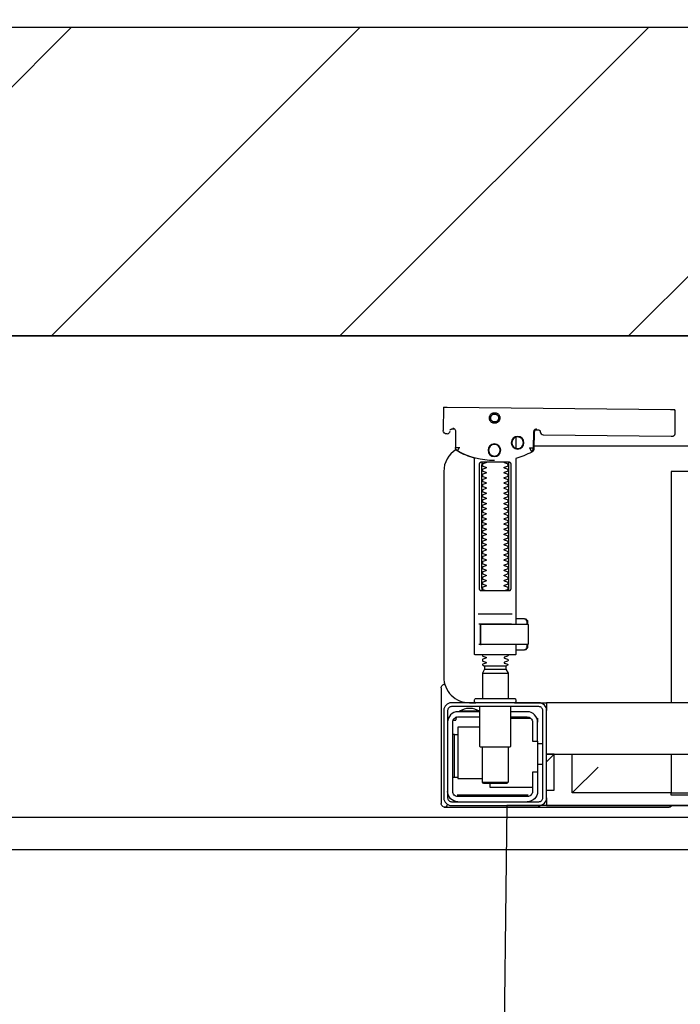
# Model space of a CAD drawing. Header units: millimetres. Extents: x 42924 to 92944, y -369470 to -179866.
# Tile 200 of 256: x 60942 to 60968, y -184061 to -184023. Entities that reach past the tile are written whole.
import ezdxf

# ---------------------------------------------------------------- set-up
doc = ezdxf.new("R2010")
doc.units = ezdxf.units.MM
doc.layers.get('0').update_dxf_attribs({"color": 8})
for name, color, linetype in [('!! 1_hatch projektowane ściany', 8, 'Continuous'), ('!! 1_PROJ Sciany', 8, 'Continuous'), ('!! 1_zabudowa GK', 8, 'Continuous'), ('!! 2_wypos-sanitarne', 8, 'Continuous')]:
    doc.layers.add(name, color=color, linetype=linetype)
doc.layers.add('!!_@ wypos sanit nd', color=8, linetype='Continuous', plot=False)
doc.layers.add('E_SAP_ZASIĘG', color=150, linetype='Continuous', plot=False)

# ---------------------------------------------------------------- blocks, each defined once
blk = doc.blocks.new('A$C324a30b8')
for points in [[(0.17552, 0), (0.17692, -0.11958)], [(-0.17552, 0), (0.17552, 0)]]:
    blk.add_lwpolyline(points)
blk = doc.blocks.new('A$C4ebe9e89')
for points in [[(0.16424, 0.15596), (0.16327, 0.15595), (0.16304, 0.15592), (0.16283, 0.15584), (0.16262, 0.15571), (0.16265, 0.15575), (0.16259, 0.15555), (0.16257, 0.15535, -0.157432), (0.16238, 0.15476), (0.1621, 0.15436, -0.241147), (0.16129, 0.15393), (0.1115, 0.15346), (0.11134, 0.15345), (0.11119, 0.15345), (0.11107, 0.15345), (0.11094, 0.15346), (0.11078, 0.15348), (0.11062, 0.15353), (0.11047, 0.15361), (0.11033, 0.15371), (0.11022, 0.15383), (0.11012, 0.15397), (0.11005, 0.15412), (0.11001, 0.15428), (0.11, 0.15445), (0.10995, 0.16345), (0.11023, 0.16384)], [(0.19647, 0.15658), (0.19626, 0.15656), (0.19605, 0.15648), (0.19585, 0.15635), (0.19566, 0.15614, 0.132231), (0.19551, 0.15564), (0.19546, 0.14909)], [(0.19768, 0.15528, 0.415336), (0.19869, 0.15429)], [(0.19885, 0.1543), (0.19898, 0.1543), (0.19913, 0.15431), (0.19927, 0.15434), (0.19941, 0.1544), (0.19953, 0.15447), (0.19965, 0.15456), (0.19975, 0.15466), (0.20007, 0.15512, 0.158481), (0.20026, 0.15571)], [(0.18031, 0.14393, 0.125713), (0.19466, 0.14774, 0.121439), (0.19519, 0.14823, -0.262119), (0.2, 0.13968), (0.2, 0.05968, -0.414214), (0.19, 0.04968), (0.18752, 0.04968, 0.405519), (0.188, 0.05018), (0.188, 0.05088, 0.414214), (0.1875, 0.05138), (0.1725, 0.05138, 0.414214), (0.172, 0.05088), (0.172, 0.05018, 0.405519), (0.17249, 0.04968, 0.001664), (0.15993, 0.04968)], [(0.172, 0.07232), (0.172, 0.06852, 0.414214), (0.1722, 0.06832), (0.18462, 0.06832), (0.1878, 0.06832, 0.414214), (0.188, 0.06852), (0.188, 0.14485), (0.18885, 0.1451), (0.18969, 0.14537), (0.19052, 0.14568), (0.19134, 0.146), (0.19215, 0.14635), (0.19295, 0.14672), (0.19374, 0.14712), (0.19456, 0.14756), (0.19465, 0.14762), (0.19473, 0.14768), (0.19481, 0.14775), (0.19488, 0.14782), (0.19495, 0.1479), (0.19502, 0.14799)], [(0.17647, 0.09332, 0.182836), (0.17637, 0.09341), (0.17515, 0.09381, 0.050055), (0.175, 0.09408), (0.175, 0.09436, 0.050055), (0.17515, 0.09462), (0.17637, 0.09503, 0.719897), (0.17637, 0.09541), (0.17515, 0.09581, 0.050055), (0.175, 0.09608), (0.175, 0.09636, 0.050055), (0.17515, 0.09662), (0.17637, 0.09703, 0.719897), (0.17637, 0.09741), (0.17515, 0.09781, 0.050055), (0.175, 0.09808), (0.175, 0.09836, 0.050055), (0.17515, 0.09862), (0.17637, 0.09903, 0.719897), (0.17637, 0.09941), (0.17515, 0.09981, 0.050055), (0.175, 0.10008), (0.175, 0.10036, 0.050055), (0.17515, 0.10062), (0.17637, 0.10103, 0.719897), (0.17637, 0.10141), (0.17515, 0.10181, 0.050055), (0.175, 0.10208), (0.175, 0.10236, 0.050055), (0.17515, 0.10262), (0.17637, 0.10303, 0.719897), (0.17637, 0.10341), (0.17515, 0.10381, 0.050055), (0.175, 0.10408), (0.175, 0.10436, 0.050055), (0.17515, 0.10462), (0.17637, 0.10503, 0.719897), (0.17637, 0.10541), (0.17515, 0.10581, 0.050055), (0.175, 0.10608), (0.175, 0.10636, 0.050055), (0.17515, 0.10662), (0.17637, 0.10703, 0.719897), (0.17637, 0.10741), (0.17515, 0.10781, 0.050055), (0.175, 0.10808), (0.175, 0.10836, 0.050055), (0.17515, 0.10862), (0.17637, 0.10903, 0.719897), (0.17637, 0.10941), (0.17515, 0.10981, 0.050055), (0.175, 0.11008), (0.175, 0.11036, 0.050055), (0.17515, 0.11062), (0.17637, 0.11103, 0.719897), (0.17637, 0.11141), (0.17515, 0.11181, 0.050055), (0.175, 0.11208), (0.175, 0.11236, 0.050055), (0.17515, 0.11262), (0.17637, 0.11303, 0.719897), (0.17637, 0.11341), (0.17515, 0.11381, 0.050055), (0.175, 0.11408), (0.175, 0.11436, 0.050055), (0.17515, 0.11462), (0.17637, 0.11503, 0.719897), (0.17637, 0.11541), (0.17515, 0.11581, 0.050055), (0.175, 0.11608), (0.175, 0.11636, 0.050055), (0.17515, 0.11662), (0.17637, 0.11703, 0.719897), (0.17637, 0.11741), (0.17515, 0.11781, 0.050055), (0.175, 0.11808), (0.175, 0.11836, 0.050055), (0.17515, 0.11862), (0.17637, 0.11903, 0.719897), (0.17637, 0.11941), (0.17515, 0.11981, 0.050055), (0.175, 0.12008), (0.175, 0.12036, 0.050055), (0.17515, 0.12062), (0.17637, 0.12103, 0.719897), (0.17637, 0.12141), (0.17515, 0.12181, 0.050055), (0.175, 0.12208), (0.175, 0.12236, 0.050055), (0.17515, 0.12262), (0.17637, 0.12303, 0.719897), (0.17637, 0.12341), (0.17515, 0.12381, 0.050055), (0.175, 0.12408), (0.175, 0.12436, 0.050055), (0.17515, 0.12462), (0.17637, 0.12503, 0.719897), (0.17637, 0.12541), (0.17515, 0.12581, 0.050055), (0.175, 0.12608), (0.175, 0.12636, 0.050055), (0.17515, 0.12662), (0.17637, 0.12703, 0.719897), (0.17637, 0.12741), (0.17515, 0.12781, 0.050055), (0.175, 0.12808), (0.175, 0.12836, 0.050055), (0.17515, 0.12862), (0.17637, 0.12903, 0.719897), (0.17637, 0.12941), (0.17515, 0.12981, 0.050055), (0.175, 0.13008), (0.175, 0.13036, 0.050055), (0.17515, 0.13062), (0.17637, 0.13103, 0.719897), (0.17637, 0.13141), (0.17515, 0.13181, 0.050055), (0.175, 0.13208), (0.175, 0.13236, 0.050055), (0.17515, 0.13262), (0.17637, 0.13303, 0.719897), (0.17637, 0.13341), (0.17515, 0.13381, 0.050055), (0.175, 0.13408), (0.175, 0.13436, 0.050055), (0.17515, 0.13462), (0.17637, 0.13503, 0.719897), (0.17637, 0.13541), (0.17515, 0.13581, 0.050055), (0.175, 0.13608), (0.175, 0.13636, 0.050055), (0.17515, 0.13662), (0.17637, 0.13703, 0.719897), (0.17637, 0.13741), (0.17515, 0.13781, 0.050055), (0.175, 0.13808), (0.175, 0.13836, 0.050055), (0.17515, 0.13862), (0.17637, 0.13903, 0.719897), (0.17637, 0.13941), (0.17515, 0.13981, 0.050055), (0.175, 0.14008), (0.175, 0.14036, 0.050055), (0.17515, 0.14062), (0.17637, 0.14103, 0.719897), (0.17637, 0.14141), (0.17515, 0.14181, 0.050055), (0.175, 0.14208), (0.175, 0.14236, 0.050055), (0.17515, 0.14262), (0.17637, 0.14303, 0.474594), (0.17647, 0.14332)], [(0.18353, 0.14332, 0.474594), (0.18364, 0.14303), (0.18486, 0.14262, 0.050055), (0.185, 0.14236), (0.185, 0.14208, 0.050055), (0.18486, 0.14181), (0.18364, 0.14141, 0.719897), (0.18364, 0.14103), (0.18486, 0.14062, 0.050055), (0.185, 0.14036), (0.185, 0.14008, 0.050055), (0.18486, 0.13981), (0.18364, 0.13941, 0.719897), (0.18364, 0.13903), (0.18486, 0.13862, 0.050055), (0.185, 0.13836), (0.185, 0.13808, 0.050055), (0.18486, 0.13781), (0.18364, 0.13741, 0.719897), (0.18364, 0.13703), (0.18486, 0.13662, 0.050055), (0.185, 0.13636), (0.185, 0.13608, 0.050055), (0.18486, 0.13581), (0.18364, 0.13541, 0.719897), (0.18364, 0.13503), (0.18486, 0.13462, 0.050055), (0.185, 0.13436), (0.185, 0.13408, 0.050055), (0.18486, 0.13381), (0.18364, 0.13341, 0.719897), (0.18364, 0.13303), (0.18486, 0.13262, 0.050055), (0.185, 0.13236), (0.185, 0.13208, 0.050055), (0.18486, 0.13181), (0.18364, 0.13141, 0.719897), (0.18364, 0.13103), (0.18486, 0.13062, 0.050055), (0.185, 0.13036), (0.185, 0.13008, 0.050055), (0.18486, 0.12981), (0.18364, 0.12941, 0.719897), (0.18364, 0.12903), (0.18486, 0.12862, 0.050055), (0.185, 0.12836), (0.185, 0.12808, 0.050055), (0.18486, 0.12781), (0.18364, 0.12741, 0.719897), (0.18364, 0.12703), (0.18486, 0.12662, 0.050055), (0.185, 0.12636), (0.185, 0.12608, 0.050055), (0.18486, 0.12581), (0.18364, 0.12541, 0.719897), (0.18364, 0.12503), (0.18486, 0.12462, 0.050055), (0.185, 0.12436), (0.185, 0.12408, 0.050055), (0.18486, 0.12381), (0.18364, 0.12341, 0.719897), (0.18364, 0.12303), (0.18486, 0.12262, 0.050055), (0.185, 0.12236), (0.185, 0.12208, 0.050055), (0.18486, 0.12181), (0.18364, 0.12141, 0.719897), (0.18364, 0.12103), (0.18486, 0.12062, 0.050055), (0.185, 0.12036), (0.185, 0.12008, 0.050055), (0.18486, 0.11981), (0.18364, 0.11941, 0.719897), (0.18364, 0.11903), (0.18486, 0.11862, 0.050055), (0.185, 0.11836), (0.185, 0.11808, 0.050055), (0.18486, 0.11781), (0.18364, 0.11741, 0.719897), (0.18364, 0.11703), (0.18486, 0.11662, 0.050055), (0.185, 0.11636), (0.185, 0.11608, 0.050055), (0.18486, 0.11581), (0.18364, 0.11541, 0.719897), (0.18364, 0.11503), (0.18486, 0.11462, 0.050055), (0.185, 0.11436), (0.185, 0.11408, 0.050055), (0.18486, 0.11381), (0.18364, 0.11341, 0.719897), (0.18364, 0.11303), (0.18486, 0.11262, 0.050055), (0.185, 0.11236), (0.185, 0.11208, 0.050055), (0.18486, 0.11181), (0.18364, 0.11141, 0.719897), (0.18364, 0.11103), (0.18486, 0.11062, 0.050055), (0.185, 0.11036), (0.185, 0.11008, 0.050055), (0.18486, 0.10981), (0.18364, 0.10941, 0.719897), (0.18364, 0.10903), (0.18486, 0.10862, 0.050055), (0.185, 0.10836), (0.185, 0.10808, 0.050055), (0.18486, 0.10781), (0.18364, 0.10741, 0.719897), (0.18364, 0.10703), (0.18486, 0.10662, 0.050055), (0.185, 0.10636), (0.185, 0.10608, 0.050055), (0.18486, 0.10581), (0.18364, 0.10541, 0.719897), (0.18364, 0.10503), (0.18486, 0.10462, 0.050055), (0.185, 0.10436), (0.185, 0.10408, 0.050055), (0.18486, 0.10381), (0.18364, 0.10341, 0.719897), (0.18364, 0.10303), (0.18486, 0.10262, 0.050055), (0.185, 0.10236), (0.185, 0.10208, 0.050055), (0.18486, 0.10181), (0.18364, 0.10141, 0.719897), (0.18364, 0.10103), (0.18486, 0.10062, 0.050055), (0.185, 0.10036), (0.185, 0.10008, 0.050055), (0.18486, 0.09981), (0.18364, 0.09941, 0.719897), (0.18364, 0.09903), (0.18486, 0.09862, 0.050055), (0.185, 0.09836), (0.185, 0.09808, 0.050055), (0.18486, 0.09781), (0.18364, 0.09741, 0.719897), (0.18364, 0.09703), (0.18486, 0.09662, 0.050055), (0.185, 0.09636), (0.185, 0.09608, 0.050055), (0.18486, 0.09581), (0.18364, 0.09541, 0.719897), (0.18364, 0.09503), (0.18486, 0.09462, 0.050055), (0.185, 0.09436), (0.185, 0.09408, 0.050055), (0.18486, 0.09381), (0.18364, 0.09341, 0.182836), (0.18353, 0.09332)], [(0.18575, 0.07252), (0.18575, 0.08011), (0.18572, 0.08022), (0.18564, 0.08029), (0.18555, 0.08032), (0.18565, 0.0803), (0.18573, 0.08024), (0.18577, 0.08014), (0.18577, 0.07252), (0.18574, 0.07241), (0.18567, 0.07234), (0.18547, 0.07232), (0.18558, 0.07237), (0.18564, 0.07252), (0.18564, 0.08012), (0.18557, 0.08027), (0.18547, 0.08032), (0.16743, 0.08032, 0.414214), (0.16723, 0.08012), (0.16723, 0.07252, 0.414214), (0.16743, 0.07232), (0.18547, 0.07232)], [(0.18556, 0.07232, 0.414213), (0.18576, 0.07252), (0.18575, 0.08011), (0.18575, 0.07252), (0.18572, 0.07241), (0.18565, 0.07234), (0.18555, 0.07232)], [(0.175, 0.06836), (0.175, 0.06812, -0.050055), (0.17515, 0.06786), (0.17636, 0.06745, -0.719897), (0.17636, 0.06707), (0.17515, 0.06666, -0.050055), (0.175, 0.0664), (0.175, 0.06612, -0.050055), (0.17515, 0.06586), (0.17636, 0.06545, -0.719897), (0.17636, 0.06507), (0.17515, 0.06466, -0.050055), (0.175, 0.0644), (0.1759, 0.06388), (0.1759, 0.06282), (0.175, 0.06126), (0.175, 0.05138)], [(0.185, 0.06836), (0.185, 0.06812, 0.050055), (0.18486, 0.06786), (0.18364, 0.06745, 0.719897), (0.18364, 0.06707), (0.18486, 0.06666, 0.050055), (0.185, 0.0664), (0.185, 0.06612, 0.050055), (0.18486, 0.06586), (0.18364, 0.06545, 0.719897), (0.18364, 0.06507), (0.18486, 0.06466, 0.050055), (0.185, 0.0644), (0.1841, 0.06388), (0.1841, 0.06282), (0.185, 0.06126), (0.185, 0.05138)], [(0.20011, 0.05684, 0.126559), (0.19962, 0.05693)], [(0.20099, 0.05547, 0.198909), (0.20055, 0.05654, 0.091301), (0.20011, 0.05684)], [(0.16379, 0.04368), (0.1635, 0.04368), (0.1635, 0.04218, -0.414214), (0.1675, 0.04618), (0.174, 0.04618)], [(0.174, 0.04818), (0.174, 0.03288, 0.414214), (0.1745, 0.03238), (0.1855, 0.03238, 0.414214), (0.186, 0.03288), (0.186, 0.04818)], [(0.19375, 0.04656, 0.119096), (0.19, 0.04764, 0.119096), (0.18625, 0.04656)], [(0.19375, 0.04618), (0.19375, 0.04656), (0.18625, 0.04656), (0.18625, 0.04618), (0.1945, 0.04618, -0.414214), (0.1985, 0.04218)], [(0.174, 0.04418), (0.1675, 0.04418, 0.414214), (0.1655, 0.04218), (0.1655, 0.03468), (0.1635, 0.03468), (0.1635, 0.01518, 0.414214), (0.1675, 0.01118)], [(0.1635, 0.02268), (0.1655, 0.02268), (0.1655, 0.01518, 0.414214), (0.1675, 0.01318), (0.1945, 0.01318, 0.414214), (0.1965, 0.01518), (0.1965, 0.04218, 0.414214), (0.1945, 0.04418), (0.186, 0.04418)], [(0.1945, 0.03721), (0.19515, 0.03722), (0.19542, 0.03722), (0.1956, 0.03722), (0.19567, 0.03722, 0.116465), (0.19589, 0.03728), (0.19601, 0.03733), (0.19601, 0.02063), (0.19589, 0.02068, 0.116465), (0.19567, 0.02074), (0.19542, 0.02074), (0.19515, 0.02074), (0.1945, 0.02075)], [(0.1945, 0.01118, 0.414214), (0.1985, 0.01518)], [(0.11124, 0.00968), (0.11142, 0.00944), (0.11165, 0.00925), (0.11192, 0.0091), (0.1122, 0.00901), (0.1125, 0.00898), (0.1623, 0.00898, 0.326231), (0.16325, 0.00968)], [(0.1987, 0.01002, 0.000114), (0.1987, 0.01002, 0.517015), (0.20003, 0.00909), (0.19993, 0.00905), (0.19983, 0.00903), (0.19971, 0.009), (0.19958, 0.00899), (0.19948, 0.00899), (0.19903, 0.00899), (0.19841, 0.00899), (0.19771, 0.00899), (0.16428, 0.00899), (0.16393, 0.00899), (0.16357, 0.00899), (0.16323, 0.00899), (0.16294, 0.00899), (0.16269, 0.00899), (0.16249, 0.00899), (0.16237, 0.00899)], [(0.20011, 0.00912, 0.091301), (0.20055, 0.00942, 0.198909), (0.20099, 0.01048)]]:
    blk.add_lwpolyline(points, format="xyb")
for points in [[(0.19864, 0.1647), (0.11173, 0.16387)], [(0.20013, 0.1647), (0.20026, 0.15571)], [(0.16386, 0.15607), (0.16409, 0.15602), (0.16425, 0.15596), (0.1644, 0.15586), (0.16453, 0.15574), (0.16463, 0.1556), (0.16471, 0.15544), (0.16476, 0.15527), (0.16478, 0.1551), (0.16496, 0.14854), (0.16497, 0.14842), (0.16498, 0.14832), (0.16501, 0.14822), (0.16503, 0.14812), (0.16507, 0.14802), (0.16511, 0.14793), (0.16516, 0.14784), (0.16521, 0.14775), (0.16528, 0.14767), (0.16535, 0.14758), (0.16542, 0.14751), (0.1655, 0.14744), (0.16558, 0.14737), (0.16567, 0.14731), (0.16576, 0.14726), (0.16651, 0.14688), (0.16727, 0.14651), (0.16803, 0.14617), (0.16881, 0.14585), (0.1696, 0.14555), (0.17039, 0.14527), (0.17119, 0.14502), (0.172, 0.14478), (0.172, 0.08032)], [(0.1651, 0.14871), (0.16492, 0.1553), (0.1649, 0.15547), (0.16485, 0.15563), (0.16478, 0.15579), (0.16468, 0.15592), (0.16455, 0.15604), (0.16441, 0.15614), (0.16425, 0.15621), (0.16409, 0.15626), (0.16391, 0.15627)], [(0.19757, 0.15573), (0.19749, 0.15586), (0.19739, 0.15598), (0.19727, 0.15608), (0.19713, 0.15617), (0.19698, 0.15623), (0.19683, 0.15626), (0.19667, 0.15627), (0.19577, 0.15626)], [(0.16493, 0.14968), (-0.16477, 0.14968)], [(0.172, 0.15305), (0.172, 0.14874)], [(0.17483, 0.14232), (0.17483, 0.09432)], [(0.18523, 0.09432), (0.18523, 0.14232)], [(-0.11847, 0.04968), (-0.11847, 0.13968), (0.11153, 0.13968), (0.11153, 0.04968)], [(0.18662, 0.08432), (0.17345, 0.08432)], [(0.16732, 0.08028), (0.16732, 0.08144), (0.16736, 0.08156), (0.16746, 0.08164), (0.16767, 0.08169)], [(0.16751, 0.08053), (0.16754, 0.08079), (0.16766, 0.08132)], [(0.16811, 0.08203), (0.16776, 0.08162), (0.16776, 0.08196), (0.16779, 0.08207), (0.16786, 0.08214), (0.16797, 0.08218), (0.1681, 0.08219), (0.16822, 0.08219), (0.16842, 0.08221), (0.16887, 0.08232), (0.172, 0.08232)], [(0.16848, 0.08224), (0.16856, 0.0823), (0.16876, 0.08232)], [(0.17371, 0.08032), (0.18481, 0.08032), (0.18637, 0.08032)], [(0.16767, 0.07094), (0.16756, 0.07096), (0.16746, 0.07099), (0.16737, 0.07106), (0.16732, 0.0712), (0.16732, 0.07235)], [(0.16766, 0.07131), (0.16754, 0.07185), (0.16751, 0.0721)], [(0.172, 0.07032), (0.16887, 0.07032), (0.16842, 0.07042), (0.16831, 0.07044), (0.1682, 0.07044), (0.16806, 0.07045), (0.16795, 0.07046), (0.16783, 0.07052), (0.16776, 0.07067), (0.16776, 0.07101), (0.16811, 0.07061)], [(0.16876, 0.07032), (0.16866, 0.07032), (0.16848, 0.0704)], [(0.18558, 0.07232), (0.18637, 0.07232)], [(0.1759, 0.06388), (0.1841, 0.06388)], [(0.1841, 0.06282), (0.1759, 0.06282)], [(0.185, 0.06126), (0.175, 0.06126)], [(0.19963, 0.05696), (0.19976, 0.05695), (0.19988, 0.05692), (0.20001, 0.05688)], [(0.20099, 0.05547), (0.20099, 0.01048)], [(-0.16, 0.04668), (-0.16, 0.04968), (0.16, 0.04968), (0.16, 0.04668)], [(0.16, 0.03368), (0.16, 0.04568)], [(0.1635, 0.03468), (0.1635, 0.04218)], [(0.174, 0.04368), (0.16618, 0.04368)], [(0.167, 0.04412), (0.16693, 0.04403), (0.16687, 0.04393), (0.16681, 0.04381), (0.16675, 0.04368)], [(0.19499, 0.04412), (0.19506, 0.04404), (0.19512, 0.04395), (0.19517, 0.04385), (0.19521, 0.04376), (0.19525, 0.04365), (0.19528, 0.04355), (0.19531, 0.04344), (0.19533, 0.04333), (0.19535, 0.04322), (0.19537, 0.04311), (0.19538, 0.04301), (0.19539, 0.04291), (0.19538, 0.04281), (0.19547, 0.04278), (0.19557, 0.04278), (0.19568, 0.04278), (0.19578, 0.04278), (0.19589, 0.04278), (0.19613, 0.04278), (0.19616, 0.04288), (0.19615, 0.04299), (0.19613, 0.04311), (0.19609, 0.04324), (0.19605, 0.04336), (0.19594, 0.04357)], [(0.186, 0.04018), (0.1945, 0.04018), (0.1945, 0.02018), (0.185, 0.02018)], [(0.19591, 0.03729), (0.19602, 0.03729), (0.19616, 0.03729), (0.19632, 0.03729), (0.1965, 0.03729)], [(0.1615, 0.03368), (0.1635, 0.03368)], [(0.175, 0.03238), (0.175, 0.01872), (0.1755, 0.01822), (0.1845, 0.01822), (0.185, 0.01872), (0.185, 0.03238)], [(0.16, 0.02668), (0.157, 0.02968), (0.16, 0.02968), (-0.16, 0.02968), (-0.157, 0.02968), (-0.16, 0.02668)], [(0.11153, 0.02968), (0.11153, 0.01468), (0.15, 0.01468)], [(0.14, 0.02468), (0.15, 0.01468), (0.15, 0.02968)], [(0.16, 0.01568), (0.157, 0.01568), (0.157, 0.02968)], [(0.1615, 0.02568), (0.1635, 0.02568)], [(0.1965, 0.02067), (0.19632, 0.02067), (0.19616, 0.02067), (0.19602, 0.02067), (0.19591, 0.02067)], [(0.1655, 0.01668), (0.182, 0.01668), (0.182, 0.01822)], [(0.185, 0.01872), (0.175, 0.01872)], [(0.16, 0.01268), (0.16, 0.00968), (0.03305, 0.00968)], [(0.16722, 0.01368), (0.19467, 0.01368), (0.19478, 0.01368)], [(0.17, 0.01318), (0.17, 0.01368)], [(0.174, 0.01318), (0.174, 0.01368)]]:
    blk.add_lwpolyline(points)
for points in [[(0.18024, 0.15848), (0.18044, 0.15849), (0.18064, 0.15852), (0.18084, 0.15857), (0.18103, 0.15864), (0.18121, 0.15873), (0.18138, 0.15883), (0.18154, 0.15895), (0.18168, 0.15909), (0.18182, 0.15924), (0.18194, 0.1594), (0.18204, 0.15958), (0.18212, 0.15976), (0.18219, 0.15995), (0.18224, 0.16014), (0.18226, 0.16034), (0.18227, 0.16054), (0.18226, 0.16075), (0.18223, 0.16094), (0.18218, 0.16114), (0.18211, 0.16133), (0.18202, 0.16151), (0.18191, 0.16168), (0.18179, 0.16184), (0.18166, 0.16199), (0.18151, 0.16212), (0.18134, 0.16224), (0.18117, 0.16234), (0.18099, 0.16242), (0.1808, 0.16249), (0.1806, 0.16254), (0.1804, 0.16256), (0.1802, 0.16257), (0.18, 0.16256), (0.1798, 0.16253), (0.17961, 0.16248), (0.17942, 0.16241), (0.17924, 0.16232), (0.17907, 0.16222), (0.17891, 0.1621), (0.17876, 0.16196), (0.17863, 0.16181), (0.17851, 0.16165), (0.17841, 0.16147), (0.17832, 0.16129), (0.17826, 0.1611), (0.17821, 0.1609), (0.17818, 0.16071), (0.17818, 0.1605), (0.17819, 0.1603), (0.17822, 0.16011), (0.17827, 0.15991), (0.17834, 0.15972), (0.17843, 0.15954), (0.17853, 0.15937), (0.17865, 0.15921), (0.17879, 0.15906), (0.17894, 0.15893), (0.1791, 0.15881), (0.17928, 0.15871), (0.17946, 0.15863), (0.17965, 0.15856), (0.17984, 0.15851), (0.18004, 0.15849)], [(0.18024, 0.15897), (0.18039, 0.15898), (0.18054, 0.159), (0.18068, 0.15904), (0.18083, 0.15909), (0.18096, 0.15916), (0.18109, 0.15924), (0.18121, 0.15933), (0.18133, 0.15943), (0.18143, 0.15955), (0.18152, 0.15967), (0.18159, 0.1598), (0.18166, 0.15994), (0.18171, 0.16008), (0.18174, 0.16023), (0.18176, 0.16038), (0.18177, 0.16053), (0.18176, 0.16068), (0.18174, 0.16084), (0.1817, 0.16098), (0.18165, 0.16113), (0.18158, 0.16126), (0.1815, 0.16139), (0.18141, 0.16151), (0.1813, 0.16162), (0.18119, 0.16173), (0.18107, 0.16182), (0.18094, 0.16189), (0.1808, 0.16196), (0.18066, 0.16201), (0.18051, 0.16204), (0.18036, 0.16206), (0.18021, 0.16207), (0.18005, 0.16206), (0.1799, 0.16204), (0.17976, 0.162), (0.17961, 0.16194), (0.17948, 0.16188), (0.17935, 0.1618), (0.17923, 0.16171), (0.17911, 0.1616), (0.17901, 0.16149), (0.17892, 0.16137), (0.17885, 0.16124), (0.17878, 0.1611), (0.17873, 0.16095), (0.1787, 0.16081), (0.17868, 0.16066), (0.17867, 0.1605), (0.17868, 0.16035), (0.1787, 0.1602), (0.17874, 0.16005), (0.17879, 0.15991), (0.17886, 0.15977), (0.17894, 0.15964), (0.17903, 0.15952), (0.17914, 0.15941), (0.17925, 0.15931), (0.17937, 0.15922), (0.1795, 0.15914), (0.17964, 0.15908), (0.17978, 0.15903), (0.17993, 0.159), (0.18008, 0.15897)], [(0.16587, 0.14754), (0.16582, 0.14756), (0.16577, 0.1476), (0.16573, 0.14763), (0.16568, 0.14767), (0.16563, 0.14771), (0.16558, 0.14776), (0.16553, 0.14781), (0.16549, 0.14786), (0.16544, 0.14791), (0.1654, 0.14797), (0.16536, 0.14803), (0.16533, 0.14809), (0.16529, 0.14815), (0.16526, 0.14821), (0.16524, 0.14828), (0.16521, 0.14834), (0.16519, 0.14841), (0.16517, 0.14847), (0.16516, 0.14854), (0.16515, 0.1486), (0.16514, 0.14866), (0.16513, 0.14872), (0.16513, 0.14877), (0.16518, 0.14879), (0.16643, 0.14884), (0.16648, 0.14884), (0.16654, 0.14884), (0.16659, 0.14886), (0.16664, 0.14883), (0.16661, 0.14879), (0.16658, 0.14874), (0.16656, 0.14869), (0.16653, 0.14863), (0.16594, 0.14754)], [(0.18533, 0.14332), (0.18542, 0.14331), (0.1855, 0.1433), (0.18559, 0.14329), (0.18567, 0.14326), (0.18575, 0.14323), (0.18583, 0.14319), (0.18591, 0.14314), (0.18598, 0.14308), (0.18604, 0.14302), (0.1861, 0.14294), (0.18615, 0.14286), (0.18619, 0.14276), (0.18623, 0.14266), (0.18626, 0.14255), (0.18627, 0.14243), (0.18628, 0.14232), (0.18628, 0.09432), (0.18627, 0.0942), (0.18626, 0.09409), (0.18623, 0.09398), (0.18619, 0.09387), (0.18615, 0.09378), (0.1861, 0.09369), (0.18604, 0.09362), (0.18598, 0.09355), (0.18591, 0.09349), (0.18583, 0.09344), (0.18575, 0.0934), (0.18567, 0.09337), (0.18559, 0.09335), (0.1855, 0.09333), (0.18542, 0.09332), (0.18533, 0.09332), (0.17475, 0.09332), (0.17466, 0.09332), (0.17457, 0.09333), (0.17449, 0.09335), (0.1744, 0.09337), (0.17432, 0.0934), (0.17424, 0.09344), (0.17416, 0.09349), (0.17409, 0.09355), (0.17403, 0.09362), (0.17397, 0.09369), (0.17392, 0.09378), (0.17387, 0.09387), (0.17384, 0.09398), (0.17381, 0.09409), (0.17379, 0.0942), (0.17379, 0.09432), (0.17379, 0.14232), (0.17379, 0.14243), (0.17381, 0.14255), (0.17384, 0.14266), (0.17387, 0.14276), (0.17392, 0.14286), (0.17397, 0.14294), (0.17403, 0.14302), (0.17409, 0.14308), (0.17416, 0.14314), (0.17424, 0.14319), (0.17432, 0.14323), (0.1744, 0.14326), (0.17449, 0.14329), (0.17457, 0.1433), (0.17466, 0.14331), (0.17475, 0.14332)], [(-0.11847, 0.01368), (0.11153, 0.01368), (0.11153, 0.01468), (-0.11847, 0.01468)]]:
    blk.add_lwpolyline(points, close=True)
for points in [[(0.19546, 0.14908), (0.19546, 0.14908), (0.19546, 0.14908), (0.19546, 0.14909), (0.19546, 0.14909), (0.19546, 0.14909), (0.19546, 0.14909), (0.19546, 0.14909), (0.19546, 0.14909), (0.19546, 0.14909), (0.19546, 0.14909), (0.19546, 0.14909), (0.19546, 0.14909), (0.19546, 0.14909), (0.19546, 0.14909), (0.19546, 0.14909), (0.19546, 0.14909), (0.19546, 0.14909), (0.19546, 0.14909), (0.19546, 0.14909), (0.19546, 0.14908), (0.19546, 0.14908), (0.19546, 0.14908), (0.19546, 0.14908), (0.19546, 0.14908), (0.19546, 0.14908), (0.19546, 0.14908), (0.19546, 0.14908), (0.19546, 0.14908), (0.19546, 0.14908), (0.19546, 0.14908), (0.19546, 0.14908), (0.19546, 0.14908), (0.19546, 0.14908), (0.19546, 0.14908), (0.19546, 0.14908), (0.19546, 0.14908), (0.19546, 0.14909), (0.19545, 0.14909), (0.19545, 0.14909), (0.19545, 0.14909), (0.19545, 0.14909), (0.19545, 0.14909), (0.19545, 0.14909), (0.19545, 0.14909), (0.19545, 0.14909), (0.19544, 0.14909), (0.19544, 0.14908), (0.19544, 0.14908), (0.19544, 0.14908), (0.19544, 0.14908), (0.19543, 0.14908), (0.19543, 0.14908), (0.19543, 0.14908), (0.19543, 0.14908), (0.19543, 0.14908), (0.19543, 0.14908), (0.19543, 0.14908), (0.19542, 0.14908), (0.19542, 0.14908), (0.19542, 0.14908), (0.19542, 0.14908), (0.19542, 0.14908), (0.19541, 0.14908), (0.19541, 0.14908), (0.19541, 0.14908), (0.19541, 0.14908), (0.19541, 0.14908), (0.1954, 0.14908), (0.1954, 0.14908), (0.1954, 0.14908), (0.19539, 0.14908), (0.19539, 0.14908), (0.19538, 0.14909), (0.19537, 0.14909), (0.19537, 0.14909), (0.19536, 0.14909), (0.19536, 0.14909), (0.19536, 0.14909), (0.19535, 0.14909), (0.19535, 0.14909), (0.19534, 0.14909), (0.19534, 0.14909), (0.19533, 0.14909), (0.19533, 0.14909), (0.19532, 0.14909), (0.19531, 0.14909), (0.19531, 0.14909), (0.1953, 0.14909), (0.19529, 0.14909), (0.19529, 0.14909), (0.19528, 0.14909), (0.19527, 0.14909), (0.19527, 0.14909), (0.19526, 0.14909), (0.19525, 0.14909), (0.19524, 0.14909), (0.19524, 0.14909), (0.19523, 0.14909), (0.19522, 0.14909), (0.19521, 0.14909), (0.1952, 0.14909), (0.19519, 0.14909), (0.19518, 0.14909), (0.19517, 0.14909), (0.19516, 0.14909), (0.19516, 0.14909), (0.19515, 0.14909), (0.19514, 0.14909), (0.19513, 0.14909), (0.19512, 0.14909), (0.19511, 0.14909), (0.1951, 0.14909), (0.19508, 0.14909), (0.19507, 0.14909), (0.19506, 0.14909), (0.19505, 0.14909), (0.19504, 0.14909), (0.19503, 0.14909), (0.19502, 0.14909), (0.19501, 0.14909), (0.195, 0.14909), (0.19499, 0.14909), (0.19497, 0.14909), (0.19496, 0.14909), (0.19495, 0.14909), (0.19494, 0.1491), (0.19493, 0.1491), (0.19491, 0.1491), (0.1949, 0.1491), (0.19489, 0.1491), (0.19488, 0.1491), (0.19486, 0.1491), (0.19485, 0.1491), (0.19484, 0.1491), (0.19483, 0.1491), (0.19481, 0.1491), (0.19469, 0.1491), (0.19464, 0.1491), (0.19459, 0.1491), (0.19456, 0.1491), (0.19453, 0.1491), (0.19451, 0.1491), (0.19448, 0.1491), (0.19446, 0.1491), (0.19443, 0.1491), (0.19441, 0.1491), (0.19438, 0.1491), (0.19435, 0.1491), (0.19433, 0.1491), (0.19431, 0.1491), (0.19428, 0.1491), (0.19427, 0.1491), (0.19426, 0.1491), (0.19423, 0.1491), (0.19422, 0.1491), (0.19421, 0.1491), (0.1942, 0.1491), (0.19418, 0.1491), (0.19418, 0.1491), (0.19417, 0.1491), (0.19417, 0.1491), (0.19416, 0.1491), (0.19416, 0.1491), (0.19415, 0.14911), (0.19414, 0.14911), (0.19414, 0.14911), (0.19413, 0.14911), (0.19413, 0.14911), (0.19412, 0.14911), (0.19412, 0.14911), (0.19412, 0.14911), (0.19411, 0.14911), (0.19411, 0.1491), (0.1941, 0.1491), (0.1941, 0.1491), (0.1941, 0.1491), (0.19409, 0.1491), (0.19409, 0.1491), (0.19409, 0.1491), (0.19409, 0.1491), (0.19408, 0.1491), (0.19408, 0.1491), (0.19408, 0.1491), (0.19407, 0.1491), (0.19407, 0.1491), (0.19406, 0.1491), (0.19406, 0.1491), (0.19406, 0.1491), (0.19406, 0.1491), (0.19405, 0.1491), (0.19405, 0.1491), (0.19405, 0.1491), (0.19405, 0.14911), (0.19404, 0.14911), (0.19404, 0.14911), (0.19404, 0.14911), (0.19403, 0.14911), (0.19403, 0.14911), (0.19402, 0.14912), (0.19402, 0.14912), (0.19402, 0.14912), (0.19401, 0.14912), (0.19401, 0.14912), (0.19401, 0.14912), (0.194, 0.14912), (0.194, 0.14912), (0.194, 0.14912), (0.194, 0.14912), (0.194, 0.14912), (0.194, 0.14912), (0.194, 0.14912), (0.19399, 0.14912), (0.19399, 0.14912), (0.19399, 0.14912), (0.19399, 0.14912), (0.19399, 0.14912), (0.19399, 0.14912), (0.19398, 0.14912), (0.19398, 0.14912), (0.19398, 0.14911), (0.19398, 0.14911), (0.19398, 0.14911), (0.19398, 0.14911), (0.19397, 0.14911), (0.19397, 0.14911), (0.19397, 0.1491), (0.19397, 0.1491), (0.19397, 0.1491), (0.19397, 0.1491), (0.19397, 0.1491), (0.19397, 0.14909), (0.19397, 0.14909), (0.19397, 0.14909), (0.19397, 0.14909), (0.19397, 0.14908), (0.19397, 0.14908), (0.19397, 0.14908), (0.19397, 0.14908), (0.19397, 0.14908), (0.19397, 0.14907), (0.19397, 0.14907), (0.19397, 0.14907), (0.19397, 0.14907), (0.19397, 0.14907), (0.19398, 0.14906), (0.19398, 0.14906), (0.19398, 0.14906), (0.19398, 0.14906), (0.19398, 0.14906), (0.19398, 0.14905), (0.19399, 0.14905), (0.19399, 0.14905), (0.19399, 0.14905), (0.194, 0.14904), (0.194, 0.14904), (0.19401, 0.14903), (0.19401, 0.14903), (0.19401, 0.14903), (0.19402, 0.14902), (0.19402, 0.14902), (0.19402, 0.14902), (0.19403, 0.14901), (0.19403, 0.14901), (0.19403, 0.14901), (0.19403, 0.149), (0.19403, 0.149), (0.19403, 0.149), (0.19404, 0.14899), (0.19404, 0.14899), (0.19404, 0.14899), (0.19404, 0.14899), (0.19404, 0.14898), (0.19404, 0.14898), (0.19404, 0.14898), (0.19405, 0.14897), (0.19405, 0.14897), (0.19405, 0.14897), (0.19405, 0.14896), (0.19405, 0.14896), (0.19406, 0.14895), (0.19406, 0.14895), (0.19406, 0.14895), (0.19406, 0.14894), (0.19407, 0.14894), (0.19407, 0.14893), (0.19407, 0.14893), (0.19408, 0.14892), (0.19408, 0.14891), (0.19409, 0.1489), (0.19409, 0.14889), (0.1941, 0.14888), (0.1941, 0.14887), (0.19411, 0.14886), (0.19412, 0.14884), (0.19414, 0.14881), (0.19416, 0.14877), (0.19418, 0.14873), (0.19419, 0.14871), (0.1942, 0.1487), (0.19421, 0.14868), (0.19422, 0.14866), (0.19423, 0.14864), (0.19434, 0.14845), (0.19435, 0.14844), (0.19435, 0.14842), (0.19436, 0.1484), (0.19437, 0.14839), (0.19438, 0.14837), (0.19439, 0.14836), (0.1944, 0.14834), (0.19441, 0.14832), (0.19441, 0.14831), (0.19442, 0.14829), (0.19443, 0.14828), (0.19444, 0.14826), (0.19445, 0.14825), (0.19446, 0.14823), (0.19446, 0.14822), (0.19447, 0.14821), (0.19448, 0.14819), (0.19449, 0.14818), (0.19449, 0.14816), (0.1945, 0.14815), (0.19451, 0.14814), (0.19452, 0.14813), (0.19452, 0.14811), (0.19453, 0.1481), (0.19454, 0.14809), (0.19454, 0.14808), (0.19455, 0.14806), (0.19456, 0.14805), (0.19456, 0.14804), (0.19457, 0.14803), (0.19457, 0.14802), (0.19458, 0.14801), (0.19458, 0.148), (0.19459, 0.14799), (0.1946, 0.14798), (0.1946, 0.14797), (0.19461, 0.14796), (0.19461, 0.14795), (0.19462, 0.14794), (0.19462, 0.14793), (0.19463, 0.14792), (0.19463, 0.14791), (0.19463, 0.1479), (0.19464, 0.1479), (0.19464, 0.14789), (0.19465, 0.14788), (0.19465, 0.14787), (0.19465, 0.14787), (0.19466, 0.14786), (0.19466, 0.14785), (0.19466, 0.14785), (0.19467, 0.14784), (0.19467, 0.14784), (0.19467, 0.14783), (0.19468, 0.14783), (0.19468, 0.14782), (0.19468, 0.14782), (0.19468, 0.14782), (0.19468, 0.14781), (0.19468, 0.14781), (0.19468, 0.14781), (0.19468, 0.14781), (0.19469, 0.14781), (0.19469, 0.1478), (0.19469, 0.1478), (0.19469, 0.1478), (0.19469, 0.1478), (0.19469, 0.1478), (0.19469, 0.1478), (0.19469, 0.1478), (0.19469, 0.14779), (0.19469, 0.14779), (0.19469, 0.14779), (0.19469, 0.14779), (0.19469, 0.14779), (0.19469, 0.14779), (0.19469, 0.14779), (0.19469, 0.14779), (0.19469, 0.14779), (0.19469, 0.14779), (0.19469, 0.14779), (0.19469, 0.14779), (0.19469, 0.14779), (0.19469, 0.14779), (0.19469, 0.14779), (0.19469, 0.14779), (0.19469, 0.14778), (0.19469, 0.14778), (0.19469, 0.14778), (0.19469, 0.14778), (0.19469, 0.14778), (0.19469, 0.14778), (0.19469, 0.14778), (0.19469, 0.14778), (0.19469, 0.14778), (0.19469, 0.14778), (0.19469, 0.14778), (0.19469, 0.14778), (0.19469, 0.14778), (0.19469, 0.14778), (0.19469, 0.14778), (0.19469, 0.14778), (0.19469, 0.14778), (0.19469, 0.14778), (0.19469, 0.14778), (0.19469, 0.14778), (0.19469, 0.14778), (0.19469, 0.14778), (0.19469, 0.14778), (0.19469, 0.14778), (0.1947, 0.14778, 0.269557)], [(0.16, 0.01268), (0.16, 0.04668, -0.414214), (0.163, 0.04968), (0.197, 0.04968, -0.414214), (0.2, 0.04668), (0.2, 0.01268, -0.414214), (0.197, 0.00968), (0.163, 0.00968, -0.414214)], [(0.1985, 0.04668), (0.1985, 0.01268, -0.414214), (0.197, 0.01118), (0.163, 0.01118, -0.414214), (0.1615, 0.01268), (0.1615, 0.04668, -0.414214), (0.163, 0.04818), (0.197, 0.04818, -0.414214)]]:
    blk.add_lwpolyline(points, format="xyb", close=True)
for centre, radius in [((0.17129, 0.1509), 0.00247), ((0.17129, 0.15089), 0.00227), ((0.18031, 0.14798), 0.00247), ((0.18031, 0.14798), 0.00227)]:
    blk.add_circle(centre, radius)
for centre, major_axis, ratio, start_param, end_param in [((0.11145, 0.16346), (-0.0015, -0.00001), 0.008666, 6.276938, 6.283143), ((0.11173, 0.16385), (0.0015, 0.00001), 0.008666, 1.564549, 3.135353), ((0.19863, 0.16469), (0.0015, 0.00001), 0.008666, 0.000034, 1.564556), ((0.16326, 0.15695), (0.00001, -0.001), 0.006244, 0, 0.008667), ((0.19846, 0.15618), (-0.000892, -0.000453), 0.001081, 6.273741, 6.283185), ((0.19868, 0.15529), (-0.001, -0.00001), 0.00236, 6.276941, 6.283185), ((0.19849, 0.1543), (0.000501, 0.000005), 0.008666, 5.12776, 5.491123), ((0.19868, 0.15529), (0.000013, -0.001), 0.403131, 6.273715, 6.283185), ((0.19883, 0.1553), (0.000018, -0.001), 0.702652, 6.271005, 6.283185), ((0.19876, 0.15569), (0.0015, 0.00002), 0.011557, 6.27692, 6.283202), ((0.17484, 0.14232), (0, 0.001), 0.006244, 0, 1.570796), ((0.18031, 0.14443), (0.000005, -0.0005), 0.006244, 0, 0.008667), ((0.18524, 0.14232), (0, -0.001), 0.006244, 3.141593, 4.712389), ((0.17484, 0.09432), (0, -0.001), 0.006244, 4.712389, 6.283185), ((0.18524, 0.09432), (0, -0.001), 0.006244, 4.712389, 6.283185), ((0.16768, 0.08149), (-0.000013, 0.0002), 0.199357, 6.276703, 6.276744), ((0.16768, 0.07114), (-0.000013, -0.0002), 0.199357, 0.006339, 0.00638)]:
    blk.add_ellipse(centre, major_axis=major_axis, ratio=ratio, start_param=start_param, end_param=end_param)

msp = doc.modelspace()

# ---------------------------------------------------------------- hatches: boundary and pattern name
at = {"layer": '!! 1_hatch projektowane ściany'}
h = msp.add_hatch(dxfattribs=at)
h.set_pattern_fill('ANSI31', color=256, scale=2.5)
h.set_pattern_definition([(45, (0, 13698.2005), (-5.61266008, 5.61266008), [])])
h.paths.add_polyline_path([(60824.56735, -184034.8878), (61135.43682, -184034.8878), (61135.43682, -184022.8878), (60824.56735, -184022.8878)])

# ---------------------------------------------------------------- linework, layer by layer
msp.add_lwpolyline([(60824.56735, -184034.8878), (61135.43682, -184034.8878), (61135.43682, -184022.8878), (60824.56735, -184022.8878)], close=True, dxfattribs=at)
at = {"layer": '!! 1_PROJ Sciany'}
for points in [[(61135.43682, -184022.8878), (60824.56735, -184022.8878)], [(61135.43682, -184034.8878), (60824.56735, -184034.8878)]]:
    msp.add_lwpolyline(points, dxfattribs=at)
at = {"layer": '!! 1_zabudowa GK'}
for points in [[(61135.43682, -184053.6378), (60824.56735, -184053.6378)], [(61135.43682, -184054.8878), (60824.56735, -184054.8878)]]:
    msp.add_lwpolyline(points, dxfattribs=at)
at = {"layer": 'E_SAP_ZASIĘG'}
msp.add_circle((61459.23087, -184571.00094), 600, dxfattribs=at)

# ---------------------------------------------------------------- block references
at = {"layer": '!! 2_wypos-sanitarne', "xscale": -100, "yscale": 100, "zscale": 100}
msp.add_blockref('A$C324a30b8', (60978.45602, -184053.16685), dxfattribs=at)
at = {"layer": '!!_@ wypos sanit nd', "xscale": -100, "yscale": 100, "zscale": 100}
msp.add_blockref('A$C4ebe9e89', (60978.45602, -184054.13485), dxfattribs=at)

doc.saveas('drawing.dxf')
